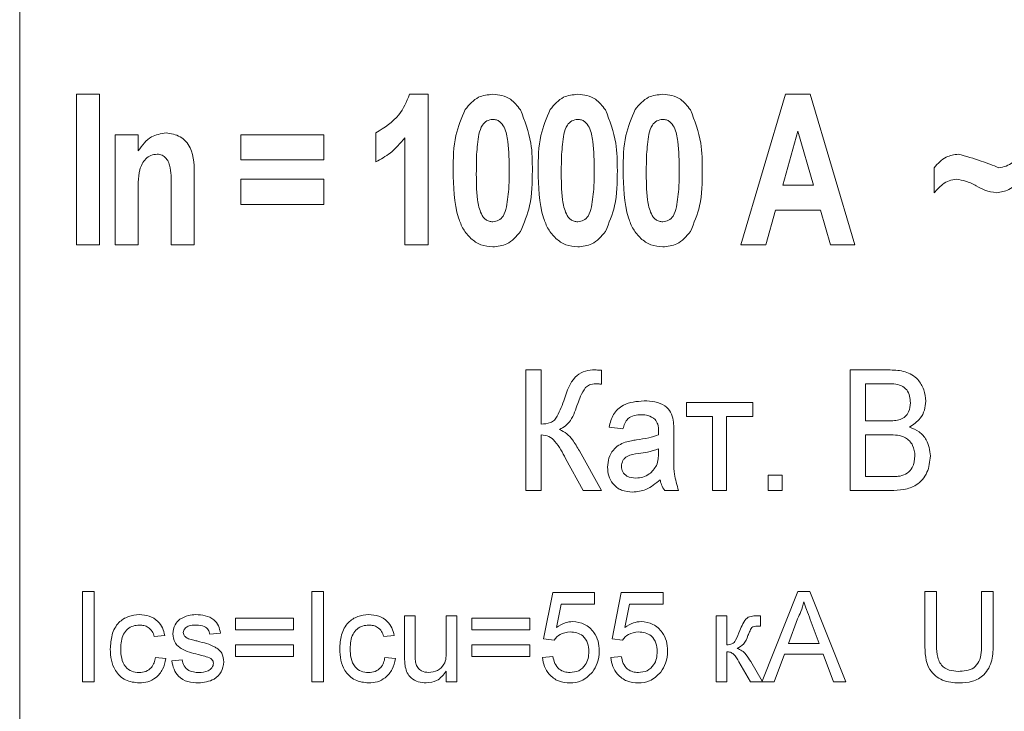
# Model space of a CAD drawing. Header units: millimetres. Extents: x 26 to 259, y 8 to 239.
# Tile 18 of 29: x 76.14 to 84.31, y 185.65 to 191.39. Entities that reach past the tile are written whole.
import ezdxf

# ---------------------------------------------------------------- set-up
doc = ezdxf.new("R2010")
doc.units = ezdxf.units.MM

msp = doc.modelspace()

# ---------------------------------------------------------------- linework, layer by layer
at = {"color": 7, "linetype": 'Continuous', "lineweight": 15}
for p, q in [((76.1426, 196.2694), (76.1426, 175.2694)), ((76.6138, 190.7694), (76.8061, 190.7694)), ((76.6138, 189.5194), (76.6138, 190.7694)), ((76.8061, 190.7694), (76.8061, 189.5194)), ((79.378, 190.7694), (79.5313, 190.7694)), ((79.5313, 190.7694), (79.5313, 189.5194)), ((82.1282, 189.5194), (82.4973, 190.7694)), ((82.4973, 190.7694), (82.7016, 190.7694)), ((82.7016, 190.7694), (83.0737, 189.5194)), ((82.601, 190.4649), (82.4745, 190.0162)), ((82.7287, 190.0162), (82.601, 190.4649)), ((76.9345, 189.5194), (76.9345, 190.4329)), ((76.9345, 190.4329), (77.1268, 190.4329)), ((77.1268, 190.4329), (77.1268, 190.3011)), ((77.9764, 190.2245), (77.9764, 190.4329)), ((77.9764, 190.4329), (78.6655, 190.4329)), ((78.6655, 190.4329), (78.6655, 190.2245)), ((79.0986, 190.2085), (79.0986, 190.4489)), ((79.3389, 189.5194), (79.3389, 190.4093)), ((78.6655, 190.2245), (77.9764, 190.2245)), ((83.7313, 189.9521), (83.7313, 190.1604)), ((77.5915, 190.0843), (77.5915, 189.5194)), ((77.9764, 189.8559), (77.9764, 190.0643)), ((77.9764, 190.0643), (78.6655, 190.0643)), ((78.6655, 190.0643), (78.6655, 189.8559)), ((77.3992, 189.5194), (77.3992, 189.9881)), ((82.4745, 190.0162), (82.7287, 190.0162)), ((77.1268, 189.9353), (77.1268, 189.5194)), ((78.6655, 189.8559), (77.9764, 189.8559)), ((82.4157, 189.8079), (82.3345, 189.5194)), ((82.788, 189.8079), (82.4157, 189.8079)), ((82.8699, 189.5194), (82.788, 189.8079)), ((76.8061, 189.5194), (76.6138, 189.5194)), ((77.1268, 189.5194), (76.9345, 189.5194)), ((77.5915, 189.5194), (77.3992, 189.5194)), ((79.5313, 189.5194), (79.3389, 189.5194)), ((82.3345, 189.5194), (82.1282, 189.5194)), ((83.0737, 189.5194), (82.8699, 189.5194)), ((80.3414, 188.4819), (80.4696, 188.4819)), ((80.3414, 187.4819), (80.3414, 188.4819)), ((80.4696, 188.4819), (80.4696, 188.0332)), ((80.9696, 188.4805), (80.9696, 188.3651)), ((83.0337, 187.4819), (83.0337, 188.4819)), ((83.0337, 188.4819), (83.3672, 188.4819)), ((83.3291, 188.3665), (83.1619, 188.3665)), ((83.1619, 188.3665), (83.1619, 188.0588)), ((81.6747, 188.2127), (82.226, 188.2127)), ((81.6747, 188.0973), (81.6747, 188.2127)), ((82.226, 188.2127), (82.226, 188.0973)), ((81.8926, 188.0973), (81.6747, 188.0973)), ((81.8926, 187.4819), (81.8926, 188.0973)), ((82.226, 188.0973), (82.008, 188.0973)), ((82.008, 188.0973), (82.008, 187.4819)), ((81.149, 187.9947), (81.0337, 188.0075)), ((83.1619, 188.0588), (83.343, 188.0588)), ((80.4696, 187.9434), (80.4696, 187.4819)), ((81.5721, 187.9557), (81.5721, 187.7992)), ((83.3554, 187.9434), (83.1619, 187.9434)), ((83.1619, 187.9434), (83.1619, 187.5973)), ((80.7879, 187.8102), (80.9696, 187.4819)), ((81.4433, 187.7908), (81.4439, 187.828)), ((80.8187, 187.4819), (80.6723, 187.7469)), ((82.3542, 187.4819), (82.3542, 187.6101)), ((82.3542, 187.6101), (82.4696, 187.6101)), ((82.4696, 187.6101), (82.4696, 187.4819)), ((83.1619, 187.5973), (83.3722, 187.5973)), ((80.4696, 187.4819), (80.3414, 187.4819)), ((80.9696, 187.4819), (80.8187, 187.4819)), ((81.6106, 187.4819), (81.4952, 187.4819)), ((82.008, 187.4819), (81.8926, 187.4819)), ((82.4696, 187.4819), (82.3542, 187.4819)), ((83.3704, 187.4819), (83.0337, 187.4819)), ((76.6638, 185.8944), (76.6638, 186.6444)), ((76.6638, 186.6444), (76.7599, 186.6444)), ((76.7599, 186.6444), (76.7599, 185.8944)), ((78.5676, 185.8944), (78.5676, 186.6444)), ((78.5676, 186.6444), (78.6638, 186.6444)), ((78.6638, 186.6444), (78.6638, 185.8944)), ((80.4907, 186.2502), (80.5676, 186.6348)), ((80.5676, 186.6348), (80.9138, 186.6348)), ((80.9138, 186.6348), (80.9138, 186.5386)), ((81.058, 186.2502), (81.1349, 186.6348)), ((81.1349, 186.6348), (81.4811, 186.6348)), ((81.4811, 186.6348), (81.4811, 186.5386)), ((82.3041, 185.9011), (82.5992, 186.6444)), ((82.5992, 186.6444), (82.6995, 186.6444)), ((82.6995, 186.6444), (82.9973, 185.8944)), ((83.6542, 186.2129), (83.6542, 186.6444)), ((83.6542, 186.6444), (83.7503, 186.6444)), ((83.7503, 186.6444), (83.7503, 186.2179)), ((84.1253, 186.6444), (84.2215, 186.6444)), ((84.1253, 186.2179), (84.1253, 186.6444)), ((84.2215, 186.6444), (84.2215, 186.2129)), ((80.6367, 186.5386), (80.5977, 186.3444)), ((80.9138, 186.5386), (80.6367, 186.5386)), ((81.204, 186.5386), (81.165, 186.3444)), ((81.4811, 186.5386), (81.204, 186.5386)), ((77.933, 186.3271), (77.933, 186.4232)), ((77.933, 186.4232), (78.4138, 186.4232)), ((78.4138, 186.4232), (78.4138, 186.3271)), ((79.3369, 186.1046), (79.3369, 186.4425)), ((79.3369, 186.4425), (79.4234, 186.4425)), ((79.4234, 186.4425), (79.4234, 186.1444)), ((79.683, 186.1546), (79.683, 186.4425)), ((79.683, 186.4425), (79.7696, 186.4425)), ((79.7696, 186.4425), (79.7696, 185.8944)), ((79.8946, 186.3271), (79.8946, 186.4232)), ((79.8946, 186.4232), (80.3753, 186.4232)), ((80.3753, 186.4232), (80.3753, 186.3271)), ((81.9234, 185.8944), (81.9234, 186.4425)), ((81.9234, 186.4425), (82.0099, 186.4425)), ((82.0099, 186.4425), (82.0099, 186.2021)), ((82.2706, 186.4425), (82.2888, 186.4425)), ((82.2888, 186.4425), (82.2888, 186.3553)), ((82.5975, 186.4175), (82.5214, 186.2117)), ((82.7774, 186.2117), (82.7036, 186.4112)), ((77.808, 186.2982), (77.7215, 186.2886)), ((78.4138, 186.3271), (77.933, 186.3271)), ((80.3753, 186.3271), (79.8946, 186.3271)), ((82.2888, 186.3553), (82.2638, 186.3559)), ((77.3465, 186.279), (77.2599, 186.2694)), ((79.2503, 186.279), (79.1638, 186.2694)), ((80.5772, 186.2405), (80.4907, 186.2502)), ((81.1446, 186.2405), (81.058, 186.2502)), ((82.5214, 186.2117), (82.7774, 186.2117)), ((77.933, 186.1059), (77.933, 186.2021)), ((77.933, 186.2021), (78.4138, 186.2021)), ((78.4138, 186.2021), (78.4138, 186.1059)), ((79.8946, 186.1059), (79.8946, 186.2021)), ((79.8946, 186.2021), (80.3753, 186.2021)), ((80.3753, 186.2021), (80.3753, 186.1059)), ((82.0099, 186.1444), (82.0099, 185.8944)), ((77.2696, 186.0963), (77.3561, 186.0867)), ((77.4042, 186.0675), (77.4907, 186.0771)), ((78.4138, 186.1059), (77.933, 186.1059)), ((79.1734, 186.0963), (79.2599, 186.0867)), ((80.3753, 186.1059), (79.8946, 186.1059)), ((80.4811, 186.0963), (80.5676, 186.1059)), ((81.0484, 186.0963), (81.1349, 186.1059)), ((82.2072, 185.8944), (82.1102, 186.0598)), ((82.2098, 186.0619), (82.3041, 185.9011)), ((82.4895, 186.1252), (82.4042, 185.8944)), ((82.8092, 186.1252), (82.4895, 186.1252)), ((82.8946, 185.8944), (82.8092, 186.1252)), ((79.683, 185.8944), (79.683, 185.9839)), ((76.7599, 185.8944), (76.6638, 185.8944)), ((78.6638, 185.8944), (78.5676, 185.8944)), ((79.7696, 185.8944), (79.683, 185.8944)), ((82.0099, 185.8944), (81.9234, 185.8944)), ((82.4042, 185.8944), (82.2072, 185.8944)), ((82.9973, 185.8944), (82.8946, 185.8944))]:
    msp.add_line(p, q, dxfattribs=at)
for points, knots in [([(79.0986, 190.4489), (79.1693, 190.4933), (79.2958, 190.5726), (79.3529, 190.7092), (79.378, 190.7694)], [0, 0, 0, 0, 0.559947, 1, 1, 1, 1]), ([(79.8392, 190.6424), (79.8731, 190.6831), (79.9338, 190.7559), (80.0271, 190.7653), (80.0683, 190.7694)], [0, 0, 0, 0, 0.558803, 1, 1, 1, 1]), ([(80.0683, 190.7694), (80.094, 190.7676), (80.1454, 190.7641), (80.2316, 190.7256), (80.2729, 190.673), (80.2981, 190.6409)], [0, 0, 0, 0, 0.280581, 0.560896, 1, 1, 1, 1]), ([(80.5444, 190.6424), (80.5784, 190.6831), (80.6391, 190.7559), (80.7324, 190.7653), (80.7736, 190.7694)], [0, 0, 0, 0, 0.558803, 1, 1, 1, 1]), ([(80.7736, 190.7694), (80.7993, 190.7676), (80.8507, 190.7641), (80.9369, 190.7256), (80.9782, 190.673), (81.0034, 190.6409)], [0, 0, 0, 0, 0.280581, 0.560897, 1, 1, 1, 1]), ([(81.2497, 190.6424), (81.2837, 190.6831), (81.3444, 190.7559), (81.4377, 190.7653), (81.4788, 190.7694)], [0, 0, 0, 0, 0.558803, 1, 1, 1, 1]), ([(81.4788, 190.7694), (81.5046, 190.7676), (81.556, 190.7641), (81.6422, 190.7256), (81.6835, 190.673), (81.7087, 190.6409)], [0, 0, 0, 0, 0.280581, 0.560897, 1, 1, 1, 1]), ([(79.7397, 190.1384), (79.7402, 190.2365), (79.7411, 190.4115), (79.8092, 190.572), (79.8392, 190.6424)], [0, 0, 0, 0, 0.561126, 1, 1, 1, 1]), ([(80.2981, 190.6409), (80.3332, 190.55), (80.3961, 190.387), (80.3966, 190.2128), (80.3968, 190.1359)], [0, 0, 0, 0, 0.558267, 1, 1, 1, 1]), ([(80.445, 190.1384), (80.4455, 190.2365), (80.4464, 190.4115), (80.5145, 190.572), (80.5444, 190.6424)], [0, 0, 0, 0, 0.561127, 1, 1, 1, 1]), ([(81.0034, 190.6409), (81.0385, 190.55), (81.1014, 190.387), (81.1019, 190.2128), (81.1021, 190.1359)], [0, 0, 0, 0, 0.558267, 1, 1, 1, 1]), ([(81.1503, 190.1384), (81.1508, 190.2365), (81.1517, 190.4115), (81.2198, 190.572), (81.2497, 190.6424)], [0, 0, 0, 0, 0.561126, 1, 1, 1, 1]), ([(81.7087, 190.6409), (81.7438, 190.55), (81.8067, 190.387), (81.8072, 190.2128), (81.8074, 190.1359)], [0, 0, 0, 0, 0.558267, 1, 1, 1, 1]), ([(80.0683, 190.5611), (80.0512, 190.5585), (80.017, 190.5533), (79.972, 190.5071), (79.9608, 190.4645), (79.9538, 190.4384)], [0, 0, 0, 0, 0.279179, 0.55862, 1, 1, 1, 1]), ([(80.2045, 190.1359), (80.2042, 190.2168), (80.2037, 190.3381), (80.1772, 190.4792), (80.1355, 190.5395), (80.0987, 190.5584), (80.0784, 190.5602), (80.0683, 190.5611)], [0, 0, 0, 0, 0.5010549, 0.7508818, 0.8749452, 0.9374812, 1, 1, 1, 1]), ([(80.7736, 190.5611), (80.7565, 190.5585), (80.7223, 190.5533), (80.6773, 190.5071), (80.666, 190.4645), (80.6591, 190.4384)], [0, 0, 0, 0, 0.279175, 0.558618, 1, 1, 1, 1]), ([(80.9098, 190.1359), (80.9095, 190.2168), (80.909, 190.3381), (80.8825, 190.4792), (80.8408, 190.5395), (80.804, 190.5584), (80.7837, 190.5602), (80.7736, 190.5611)], [0, 0, 0, 0, 0.501054, 0.750881, 0.874944, 0.937481, 1, 1, 1, 1]), ([(81.4788, 190.5611), (81.4618, 190.5585), (81.4275, 190.5533), (81.3826, 190.5071), (81.3713, 190.4645), (81.3644, 190.4384)], [0, 0, 0, 0, 0.279175, 0.55862, 1, 1, 1, 1]), ([(81.6151, 190.1359), (81.6148, 190.2168), (81.6143, 190.3381), (81.5878, 190.4792), (81.5461, 190.5395), (81.5093, 190.5584), (81.489, 190.5602), (81.4788, 190.5611)], [0, 0, 0, 0, 0.501055, 0.750881, 0.874945, 0.937481, 1, 1, 1, 1]), ([(77.1268, 190.3011), (77.1593, 190.3463), (77.2173, 190.4269), (77.3143, 190.4422), (77.3569, 190.4489)], [0, 0, 0, 0, 0.560605, 1, 1, 1, 1]), ([(77.3569, 190.4489), (77.398, 190.4426), (77.4599, 190.433), (77.525, 190.3802), (77.5911, 190.2746), (77.5913, 190.1688), (77.5915, 190.0843)], [0, 0, 0, 0, 0.248963, 0.374589, 0.500184, 1, 1, 1, 1]), ([(79.3389, 190.4093), (79.3007, 190.3637), (79.2323, 190.2822), (79.1394, 190.231), (79.0986, 190.2085)], [0, 0, 0, 0, 0.559891, 1, 1, 1, 1]), ([(79.9538, 190.4384), (79.946, 190.3822), (79.9319, 190.2818), (79.932, 190.1805), (79.9321, 190.1359)], [0, 0, 0, 0, 0.5597111, 1, 1, 1, 1]), ([(80.6591, 190.4384), (80.6512, 190.3822), (80.6372, 190.2818), (80.6373, 190.1805), (80.6373, 190.1359)], [0, 0, 0, 0, 0.559711, 1, 1, 1, 1]), ([(81.3644, 190.4384), (81.3565, 190.3822), (81.3424, 190.2818), (81.3426, 190.1805), (81.3426, 190.1359)], [0, 0, 0, 0, 0.559711, 1, 1, 1, 1]), ([(77.2825, 190.2726), (77.2651, 190.2706), (77.2302, 190.2667), (77.1871, 190.2347), (77.1554, 190.1928), (77.1225, 190.0929), (77.1249, 190.0053), (77.1268, 189.9353)], [0, 0, 0, 0, 0.1246463, 0.2494784, 0.3744476, 0.4995545, 1, 1, 1, 1]), ([(77.3992, 189.9881), (77.4004, 190.0457), (77.402, 190.1176), (77.3822, 190.2019), (77.3604, 190.2394), (77.3257, 190.2678), (77.2969, 190.271), (77.2825, 190.2726)], [0, 0, 0, 0, 0.500961, 0.626031, 0.750914, 0.875511, 1, 1, 1, 1]), ([(83.7313, 190.1604), (83.7618, 190.1949), (83.8163, 190.2563), (83.8969, 190.2676), (83.9323, 190.2726)], [0, 0, 0, 0, 0.5603629, 1, 1, 1, 1]), ([(83.9323, 190.2726), (83.9957, 190.2548), (84.1092, 190.2229), (84.2188, 190.1795), (84.2671, 190.1604)], [0, 0, 0, 0, 0.558776, 1, 1, 1, 1]), ([(84.2671, 190.1604), (84.2877, 190.1638), (84.3289, 190.1706), (84.3943, 190.2087), (84.4304, 190.2484), (84.4524, 190.2726)], [0, 0, 0, 0, 0.2793951, 0.5597348, 1, 1, 1, 1]), ([(80.0683, 189.5034), (80.0348, 189.5065), (79.968, 189.5129), (79.8829, 189.5707), (79.8201, 189.6492), (79.7448, 189.8358), (79.742, 190.0039), (79.7397, 190.1384)], [0, 0, 0, 0, 0.124843, 0.249641, 0.374768, 0.49994, 1, 1, 1, 1]), ([(79.9321, 190.1359), (79.9317, 190.055), (79.9313, 189.9337), (79.9588, 189.8032), (79.988, 189.7495), (80.0103, 189.7284), (80.0378, 189.7141), (80.0581, 189.7125), (80.0683, 189.7117)], [0, 0, 0, 0, 0.500534, 0.750069, 0.812662, 0.875028, 0.937499, 1, 1, 1, 1]), ([(80.1827, 189.8344), (80.1906, 189.8904), (80.2047, 189.9904), (80.2046, 190.0914), (80.2045, 190.1359)], [0, 0, 0, 0, 0.559708, 1, 1, 1, 1]), ([(80.3968, 190.1359), (80.3963, 190.0374), (80.3955, 189.862), (80.3273, 189.701), (80.2974, 189.6303)], [0, 0, 0, 0, 0.561137, 1, 1, 1, 1]), ([(80.7736, 189.5034), (80.7401, 189.5065), (80.6733, 189.5129), (80.5882, 189.5707), (80.5254, 189.6492), (80.4501, 189.8358), (80.4473, 190.0039), (80.445, 190.1384)], [0, 0, 0, 0, 0.124842, 0.24964, 0.374767, 0.49994, 1, 1, 1, 1]), ([(80.6373, 190.1359), (80.637, 190.055), (80.6366, 189.9337), (80.6641, 189.8032), (80.6933, 189.7495), (80.7156, 189.7284), (80.7431, 189.7141), (80.7634, 189.7125), (80.7736, 189.7117)], [0, 0, 0, 0, 0.500534, 0.750069, 0.812662, 0.87503, 0.937501, 1, 1, 1, 1]), ([(80.888, 189.8344), (80.8959, 189.8904), (80.91, 189.9904), (80.9098, 190.0914), (80.9098, 190.1359)], [0, 0, 0, 0, 0.5597082, 1, 1, 1, 1]), ([(81.1021, 190.1359), (81.1016, 190.0374), (81.1008, 189.862), (81.0326, 189.701), (81.0027, 189.6303)], [0, 0, 0, 0, 0.561138, 1, 1, 1, 1]), ([(81.4788, 189.5034), (81.4454, 189.5065), (81.3786, 189.5129), (81.2934, 189.5707), (81.2307, 189.6492), (81.1554, 189.8358), (81.1526, 190.0039), (81.1503, 190.1384)], [0, 0, 0, 0, 0.124842, 0.24964, 0.374768, 0.49994, 1, 1, 1, 1]), ([(81.3426, 190.1359), (81.3423, 190.055), (81.3418, 189.9337), (81.3694, 189.8032), (81.3986, 189.7495), (81.4209, 189.7284), (81.4484, 189.7141), (81.4687, 189.7125), (81.4788, 189.7117)], [0, 0, 0, 0, 0.500534, 0.750069, 0.812662, 0.875029, 0.937501, 1, 1, 1, 1]), ([(81.5933, 189.8344), (81.6012, 189.8904), (81.6153, 189.9904), (81.6151, 190.0914), (81.6151, 190.1359)], [0, 0, 0, 0, 0.5597082, 1, 1, 1, 1]), ([(81.8074, 190.1359), (81.8069, 190.0374), (81.8061, 189.862), (81.7379, 189.701), (81.708, 189.6303)], [0, 0, 0, 0, 0.561137, 1, 1, 1, 1]), ([(83.9166, 190.0643), (83.8957, 190.0618), (83.8539, 190.0567), (83.7888, 190.0168), (83.7531, 189.9766), (83.7313, 189.9521)], [0, 0, 0, 0, 0.279493, 0.559621, 1, 1, 1, 1]), ([(84.0811, 190.0089), (84.0519, 190.0243), (83.9999, 190.0516), (83.942, 190.0604), (83.9166, 190.0643)], [0, 0, 0, 0, 0.56083, 1, 1, 1, 1]), ([(84.4524, 190.0643), (84.4208, 190.031), (84.3644, 189.9717), (84.2845, 189.9581), (84.2493, 189.9521)], [0, 0, 0, 0, 0.560976, 1, 1, 1, 1]), ([(84.2493, 189.9521), (84.2161, 189.9573), (84.1567, 189.9667), (84.1042, 189.996), (84.0811, 190.0089)], [0, 0, 0, 0, 0.558218, 1, 1, 1, 1]), ([(80.0683, 189.7117), (80.0854, 189.7143), (80.1196, 189.7195), (80.1645, 189.7656), (80.1758, 189.8083), (80.1827, 189.8344)], [0, 0, 0, 0, 0.2791752, 0.5586179, 1, 1, 1, 1]), ([(80.7736, 189.7117), (80.7907, 189.7143), (80.8249, 189.7195), (80.8698, 189.7656), (80.8811, 189.8083), (80.888, 189.8344)], [0, 0, 0, 0, 0.279179, 0.55862, 1, 1, 1, 1]), ([(81.4788, 189.7117), (81.4959, 189.7143), (81.5302, 189.7195), (81.5751, 189.7656), (81.5864, 189.8083), (81.5933, 189.8344)], [0, 0, 0, 0, 0.279179, 0.55862, 1, 1, 1, 1]), ([(80.2974, 189.6303), (80.2634, 189.5896), (80.2027, 189.5169), (80.1094, 189.5075), (80.0683, 189.5034)], [0, 0, 0, 0, 0.558803, 1, 1, 1, 1]), ([(81.0027, 189.6303), (80.9687, 189.5896), (80.908, 189.5169), (80.8147, 189.5075), (80.7736, 189.5034)], [0, 0, 0, 0, 0.558801, 1, 1, 1, 1]), ([(81.708, 189.6303), (81.674, 189.5896), (81.6133, 189.5169), (81.52, 189.5075), (81.4788, 189.5034)], [0, 0, 0, 0, 0.558803, 1, 1, 1, 1]), ([(80.6639, 188.2435), (80.6853, 188.309), (80.7151, 188.4004), (80.8164, 188.4729), (80.8693, 188.4789), (80.8956, 188.4819)], [0, 0, 0, 0, 0.559344, 0.779827, 1, 1, 1, 1]), ([(80.8956, 188.4819), (80.9094, 188.482), (80.9341, 188.4821), (80.9587, 188.481), (80.9696, 188.4805)], [0, 0, 0, 0, 0.560218, 1, 1, 1, 1]), ([(83.3672, 188.4819), (83.4089, 188.4803), (83.492, 188.4771), (83.5961, 188.4149), (83.6511, 188.3201), (83.6583, 188.2552), (83.6619, 188.2227)], [0, 0, 0, 0, 0.280896, 0.559263, 0.779627, 1, 1, 1, 1]), ([(80.8373, 188.3355), (80.8228, 188.312), (80.7967, 188.2702), (80.7803, 188.2237), (80.773, 188.2032)], [0, 0, 0, 0, 0.559085, 1, 1, 1, 1]), ([(80.9219, 188.3665), (80.9041, 188.3656), (80.8724, 188.3641), (80.848, 188.3442), (80.8373, 188.3355)], [0, 0, 0, 0, 0.56092, 1, 1, 1, 1]), ([(80.9457, 188.3659), (80.9413, 188.366), (80.9333, 188.3662), (80.9254, 188.3664), (80.9219, 188.3665)], [0, 0, 0, 0, 0.5600209, 1, 1, 1, 1]), ([(80.9696, 188.3651), (80.9651, 188.3652), (80.9572, 188.3654), (80.9492, 188.3657), (80.9457, 188.3659)], [0, 0, 0, 0, 0.559978, 1, 1, 1, 1]), ([(83.5337, 188.2103), (83.5324, 188.2289), (83.5299, 188.2662), (83.5072, 188.3193), (83.4398, 188.3708), (83.3748, 188.3683), (83.3291, 188.3665)], [0, 0, 0, 0, 0.187282, 0.374171, 0.5598, 1, 1, 1, 1]), ([(80.4696, 188.0332), (80.4961, 188.0344), (80.5359, 188.0362), (80.582, 188.0647), (80.6237, 188.1326), (80.646, 188.1942), (80.6639, 188.2435)], [0, 0, 0, 0, 0.249278, 0.373904, 0.498993, 1, 1, 1, 1]), ([(80.773, 188.2032), (80.7572, 188.1545), (80.7351, 188.0866), (80.675, 188.0165), (80.6397, 187.9977), (80.622, 187.9883)], [0, 0, 0, 0, 0.560572, 0.779916, 1, 1, 1, 1]), ([(81.0337, 188.0075), (81.0426, 188.0444), (81.0605, 188.1179), (81.1659, 188.2135), (81.2637, 188.2209), (81.3235, 188.2255)], [0, 0, 0, 0, 0.281272, 0.560142, 1, 1, 1, 1]), ([(81.3235, 188.2255), (81.3536, 188.2244), (81.4135, 188.2222), (81.4936, 188.192), (81.5491, 188.1344), (81.5608, 188.0883), (81.5667, 188.0652)], [0, 0, 0, 0, 0.280938, 0.560783, 0.779779, 1, 1, 1, 1]), ([(83.4485, 188.0706), (83.4635, 188.0777), (83.4933, 188.0918), (83.5283, 188.1419), (83.5316, 188.1843), (83.5337, 188.2103)], [0, 0, 0, 0, 0.280187, 0.560236, 1, 1, 1, 1]), ([(83.6619, 188.2227), (83.6595, 188.1977), (83.6548, 188.1478), (83.6132, 188.0654), (83.5588, 188.0295), (83.5256, 188.0075)], [0, 0, 0, 0, 0.280583, 0.56121, 1, 1, 1, 1]), ([(81.3023, 188.1101), (81.2824, 188.1094), (81.2429, 188.1081), (81.1897, 188.0843), (81.162, 188.0396), (81.1534, 188.0097), (81.149, 187.9947)], [0, 0, 0, 0, 0.280861, 0.558973, 0.779224, 1, 1, 1, 1]), ([(81.4157, 188.0714), (81.3965, 188.0847), (81.3621, 188.1084), (81.3206, 188.1096), (81.3023, 188.1101)], [0, 0, 0, 0, 0.557557, 1, 1, 1, 1]), ([(81.4439, 187.9733), (81.4437, 187.9933), (81.4433, 188.0288), (81.4241, 188.0584), (81.4157, 188.0714)], [0, 0, 0, 0, 0.561882, 1, 1, 1, 1]), ([(81.5667, 188.0652), (81.5686, 188.0448), (81.572, 188.0084), (81.5721, 187.9718), (81.5721, 187.9557)], [0, 0, 0, 0, 0.55986, 1, 1, 1, 1]), ([(83.343, 188.0588), (83.3629, 188.0589), (83.3986, 188.0589), (83.4333, 188.0671), (83.4485, 188.0706)], [0, 0, 0, 0, 0.560405, 1, 1, 1, 1]), ([(83.5256, 188.0075), (83.5534, 187.9964), (83.6088, 187.9742), (83.6835, 187.8923), (83.6939, 187.8153), (83.7003, 187.7684)], [0, 0, 0, 0, 0.281134, 0.561806, 1, 1, 1, 1]), ([(80.6723, 187.7469), (80.6469, 187.7965), (80.6116, 187.8655), (80.5364, 187.937), (80.4918, 187.9413), (80.4696, 187.9434)], [0, 0, 0, 0, 0.561533, 0.780756, 1, 1, 1, 1]), ([(80.622, 187.9883), (80.6429, 187.9779), (80.6847, 187.9571), (80.7394, 187.893), (80.7695, 187.8416), (80.7879, 187.8102)], [0, 0, 0, 0, 0.279037, 0.559303, 1, 1, 1, 1]), ([(81.2598, 187.9014), (81.2947, 187.9065), (81.3571, 187.9155), (81.417, 187.9349), (81.4433, 187.9434)], [0, 0, 0, 0, 0.5602317, 1, 1, 1, 1]), ([(81.4433, 187.9434), (81.4434, 187.949), (81.4436, 187.959), (81.4438, 187.9689), (81.4439, 187.9733)], [0, 0, 0, 0, 0.5600234, 1, 1, 1, 1]), ([(83.5721, 187.7704), (83.5689, 187.8002), (83.5625, 187.8597), (83.4823, 187.942), (83.4036, 187.9429), (83.3554, 187.9434)], [0, 0, 0, 0, 0.280458, 0.559302, 1, 1, 1, 1]), ([(81.0208, 187.6756), (81.023, 187.7011), (81.0272, 187.7522), (81.0627, 187.816), (81.1125, 187.86), (81.1497, 187.8753), (81.1683, 187.8829)], [0, 0, 0, 0, 0.279953, 0.559702, 0.779676, 1, 1, 1, 1]), ([(81.1683, 187.8829), (81.1852, 187.8872), (81.2154, 187.8949), (81.2462, 187.8994), (81.2598, 187.9014)], [0, 0, 0, 0, 0.559894, 1, 1, 1, 1]), ([(81.2784, 187.7882), (81.245, 187.7842), (81.2032, 187.7791), (81.1628, 187.7502), (81.1419, 187.7241), (81.1385, 187.6993), (81.1362, 187.6828)], [0, 0, 0, 0, 0.500752, 0.626088, 0.751434, 1, 1, 1, 1]), ([(81.4439, 187.828), (81.4136, 187.8181), (81.3595, 187.8004), (81.3032, 187.7919), (81.2784, 187.7882)], [0, 0, 0, 0, 0.55969, 1, 1, 1, 1]), ([(81.4271, 187.6894), (81.4328, 187.7079), (81.443, 187.741), (81.4432, 187.7756), (81.4433, 187.7908)], [0, 0, 0, 0, 0.559268, 1, 1, 1, 1]), ([(81.5721, 187.7992), (81.5697, 187.7385), (81.5654, 187.6304), (81.5968, 187.5272), (81.6106, 187.4819)], [0, 0, 0, 0, 0.561532, 1, 1, 1, 1]), ([(83.7003, 187.7684), (83.6951, 187.7218), (83.6846, 187.6291), (83.5963, 187.5224), (83.4799, 187.4856), (83.4069, 187.4831), (83.3704, 187.4819)], [0, 0, 0, 0, 0.280056, 0.557917, 0.778545, 1, 1, 1, 1]), ([(83.4483, 187.6021), (83.469, 187.6081), (83.5104, 187.6202), (83.5625, 187.6815), (83.5685, 187.7366), (83.5721, 187.7704)], [0, 0, 0, 0, 0.280846, 0.560676, 1, 1, 1, 1]), ([(81.1362, 187.6828), (81.1385, 187.6665), (81.143, 187.6337), (81.1876, 187.5899), (81.2303, 187.5865), (81.2564, 187.5845)], [0, 0, 0, 0, 0.28003, 0.560174, 1, 1, 1, 1]), ([(81.2564, 187.5845), (81.2761, 187.5861), (81.3155, 187.5892), (81.3801, 187.6219), (81.4093, 187.6639), (81.4271, 187.6894)], [0, 0, 0, 0, 0.280851, 0.561562, 1, 1, 1, 1]), ([(81.2288, 187.4691), (81.1976, 187.4713), (81.1354, 187.4758), (81.0634, 187.5306), (81.0259, 187.6025), (81.0225, 187.6512), (81.0208, 187.6756)], [0, 0, 0, 0, 0.280372, 0.558908, 0.779196, 1, 1, 1, 1]), ([(83.3722, 187.5973), (83.3865, 187.5973), (83.412, 187.5972), (83.4372, 187.6006), (83.4483, 187.6021)], [0, 0, 0, 0, 0.560117, 1, 1, 1, 1]), ([(81.4567, 187.5716), (81.4196, 187.5396), (81.3532, 187.4824), (81.2668, 187.4731), (81.2288, 187.4691)], [0, 0, 0, 0, 0.560382, 1, 1, 1, 1]), ([(81.4952, 187.4819), (81.485, 187.4974), (81.4668, 187.5251), (81.4598, 187.5574), (81.4567, 187.5716)], [0, 0, 0, 0, 0.559699, 1, 1, 1, 1]), ([(82.6494, 186.5579), (82.6421, 186.5307), (82.6292, 186.4823), (82.6072, 186.4373), (82.5975, 186.4175)], [0, 0, 0, 0, 0.55994, 1, 1, 1, 1]), ([(82.7036, 186.4112), (82.6934, 186.4386), (82.6753, 186.4874), (82.6573, 186.5363), (82.6494, 186.5579)], [0, 0, 0, 0, 0.5599989, 1, 1, 1, 1]), ([(76.8946, 186.1663), (76.8969, 186.2058), (76.9015, 186.2845), (76.9534, 186.3866), (77.0425, 186.4426), (77.1044, 186.4489), (77.1354, 186.4521)], [0, 0, 0, 0, 0.2809126, 0.5598878, 0.7796806, 1, 1, 1, 1]), ([(77.1354, 186.4521), (77.1635, 186.4501), (77.2197, 186.4461), (77.2882, 186.4031), (77.3305, 186.3433), (77.3412, 186.3005), (77.3465, 186.279)], [0, 0, 0, 0, 0.280222, 0.559345, 0.779429, 1, 1, 1, 1]), ([(77.4138, 186.2931), (77.4172, 186.3195), (77.4234, 186.3667), (77.4575, 186.3993), (77.4725, 186.4136)], [0, 0, 0, 0, 0.559117, 1, 1, 1, 1]), ([(77.4725, 186.4136), (77.4955, 186.4262), (77.5365, 186.4487), (77.5831, 186.4511), (77.6037, 186.4521)], [0, 0, 0, 0, 0.558927, 1, 1, 1, 1]), ([(77.6037, 186.4521), (77.6302, 186.4504), (77.6831, 186.4471), (77.7538, 186.4171), (77.7958, 186.3599), (77.8039, 186.3188), (77.808, 186.2982)], [0, 0, 0, 0, 0.280708, 0.560309, 0.779421, 1, 1, 1, 1]), ([(78.7984, 186.1663), (78.8007, 186.2058), (78.8053, 186.2845), (78.8573, 186.3866), (78.9464, 186.4426), (79.0083, 186.4489), (79.0392, 186.4521)], [0, 0, 0, 0, 0.2809126, 0.5598878, 0.7796806, 1, 1, 1, 1]), ([(79.0392, 186.4521), (79.0674, 186.4501), (79.1235, 186.4461), (79.1921, 186.4031), (79.2344, 186.3433), (79.245, 186.3005), (79.2503, 186.279)], [0, 0, 0, 0, 0.280222, 0.559345, 0.779429, 1, 1, 1, 1]), ([(80.5977, 186.3444), (80.6205, 186.36), (80.6612, 186.3879), (80.7102, 186.3924), (80.7317, 186.3944)], [0, 0, 0, 0, 0.559917, 1, 1, 1, 1]), ([(80.7317, 186.3944), (80.7661, 186.3899), (80.8348, 186.381), (80.9077, 186.3126), (80.947, 186.2326), (80.9505, 186.1786), (80.9522, 186.1516)], [0, 0, 0, 0, 0.279155, 0.558771, 0.779158, 1, 1, 1, 1]), ([(81.165, 186.3444), (81.1878, 186.36), (81.2286, 186.3879), (81.2775, 186.3924), (81.299, 186.3944)], [0, 0, 0, 0, 0.559917, 1, 1, 1, 1]), ([(81.299, 186.3944), (81.3334, 186.3899), (81.4021, 186.381), (81.475, 186.3126), (81.5143, 186.2326), (81.5178, 186.1786), (81.5196, 186.1516)], [0, 0, 0, 0, 0.279155, 0.558771, 0.779158, 1, 1, 1, 1]), ([(82.1192, 186.32), (82.1268, 186.3384), (82.1421, 186.3751), (82.1715, 186.4264), (82.2235, 186.4424), (82.2548, 186.4424), (82.2706, 186.4425)], [0, 0, 0, 0, 0.281421, 0.560376, 0.778951, 1, 1, 1, 1]), ([(77.1367, 186.3655), (77.119, 186.3642), (77.0834, 186.3615), (77.0362, 186.3342), (76.9867, 186.2728), (76.9834, 186.2117), (76.9811, 186.1689)], [0, 0, 0, 0, 0.187239, 0.374147, 0.561012, 1, 1, 1, 1]), ([(77.2599, 186.2694), (77.2548, 186.2845), (77.2447, 186.3147), (77.212, 186.3465), (77.1742, 186.3633), (77.1492, 186.3648), (77.1367, 186.3655)], [0, 0, 0, 0, 0.280141, 0.559371, 0.779585, 1, 1, 1, 1]), ([(77.6229, 186.1217), (77.5742, 186.1334), (77.5134, 186.148), (77.4525, 186.1911), (77.4219, 186.231), (77.417, 186.2683), (77.4138, 186.2931)], [0, 0, 0, 0, 0.501056, 0.626278, 0.751502, 1, 1, 1, 1]), ([(77.6105, 186.3655), (77.5865, 186.365), (77.5506, 186.3643), (77.5156, 186.3405), (77.5022, 186.3206), (77.501, 186.3088), (77.5003, 186.3029)], [0, 0, 0, 0, 0.499945, 0.749274, 0.874677, 1, 1, 1, 1]), ([(77.5003, 186.3029), (77.5009, 186.297), (77.502, 186.2865), (77.5082, 186.278), (77.5108, 186.2742)], [0, 0, 0, 0, 0.559452, 1, 1, 1, 1]), ([(77.7215, 186.2886), (77.7177, 186.3022), (77.7102, 186.3293), (77.6686, 186.3619), (77.6325, 186.3641), (77.6105, 186.3655)], [0, 0, 0, 0, 0.2799269, 0.5598729, 1, 1, 1, 1]), ([(79.0406, 186.3655), (79.0228, 186.3642), (78.9873, 186.3615), (78.94, 186.3342), (78.8905, 186.2728), (78.8872, 186.2117), (78.8849, 186.1689)], [0, 0, 0, 0, 0.18724, 0.374145, 0.561012, 1, 1, 1, 1]), ([(79.1638, 186.2694), (79.1587, 186.2845), (79.1485, 186.3147), (79.1158, 186.3465), (79.078, 186.3633), (79.0531, 186.3648), (79.0406, 186.3655)], [0, 0, 0, 0, 0.280138, 0.559372, 0.77958, 1, 1, 1, 1]), ([(80.7101, 186.3079), (80.6802, 186.3046), (80.6269, 186.2988), (80.5924, 186.2584), (80.5772, 186.2405)], [0, 0, 0, 0, 0.558931, 1, 1, 1, 1]), ([(80.8657, 186.1459), (80.864, 186.1698), (80.8607, 186.2175), (80.8228, 186.2763), (80.7664, 186.3046), (80.7289, 186.3068), (80.7101, 186.3079)], [0, 0, 0, 0, 0.280486, 0.55931, 0.779184, 1, 1, 1, 1]), ([(81.2774, 186.3079), (81.2475, 186.3046), (81.1942, 186.2988), (81.1597, 186.2584), (81.1446, 186.2405)], [0, 0, 0, 0, 0.558931, 1, 1, 1, 1]), ([(81.433, 186.1459), (81.4313, 186.1698), (81.428, 186.2175), (81.3901, 186.2763), (81.3337, 186.3046), (81.2962, 186.3068), (81.2774, 186.3079)], [0, 0, 0, 0, 0.280486, 0.55931, 0.779184, 1, 1, 1, 1]), ([(82.0099, 186.2021), (82.0249, 186.2026), (82.0472, 186.2034), (82.0722, 186.2206), (82.094, 186.2593), (82.108, 186.293), (82.1192, 186.32)], [0, 0, 0, 0, 0.249326, 0.373732, 0.498945, 1, 1, 1, 1]), ([(82.2183, 186.3454), (82.2114, 186.3337), (82.199, 186.3127), (82.1902, 186.2899), (82.1863, 186.2799)], [0, 0, 0, 0, 0.559159, 1, 1, 1, 1]), ([(82.2638, 186.3559), (82.2548, 186.3561), (82.2386, 186.3564), (82.2245, 186.3487), (82.2183, 186.3454)], [0, 0, 0, 0, 0.56245, 1, 1, 1, 1]), ([(77.5108, 186.2742), (77.5163, 186.269), (77.526, 186.2597), (77.5384, 186.2545), (77.5439, 186.2523)], [0, 0, 0, 0, 0.559183, 1, 1, 1, 1]), ([(77.5439, 186.2523), (77.5581, 186.2481), (77.5833, 186.2407), (77.6088, 186.2341), (77.6201, 186.2312)], [0, 0, 0, 0, 0.55997, 1, 1, 1, 1]), ([(77.6201, 186.2312), (77.6698, 186.2192), (77.732, 186.2041), (77.7956, 186.1623), (77.8294, 186.1231), (77.8339, 186.0846), (77.8369, 186.0591)], [0, 0, 0, 0, 0.501531, 0.626757, 0.751959, 1, 1, 1, 1]), ([(82.1863, 186.2799), (82.1765, 186.2535), (82.1591, 186.2065), (82.1155, 186.1827), (82.0963, 186.1722)], [0, 0, 0, 0, 0.560796, 1, 1, 1, 1]), ([(83.9395, 185.8848), (83.892, 185.8874), (83.7976, 185.8926), (83.6581, 186.0104), (83.6556, 186.136), (83.6542, 186.2129)], [0, 0, 0, 0, 0.281547, 0.559582, 1, 1, 1, 1]), ([(83.7503, 186.2179), (83.7506, 186.1858), (83.7511, 186.122), (83.781, 186.0324), (83.8553, 185.9861), (83.9058, 185.9827), (83.9312, 185.9809)], [0, 0, 0, 0, 0.281826, 0.559886, 0.779252, 1, 1, 1, 1]), ([(83.9312, 185.9809), (83.9535, 185.9819), (83.9979, 185.9838), (84.0633, 186.0061), (84.1251, 186.0869), (84.1252, 186.1638), (84.1253, 186.2179)], [0, 0, 0, 0, 0.187641, 0.374429, 0.55983, 1, 1, 1, 1]), ([(84.2215, 186.2129), (84.2207, 186.1662), (84.2192, 186.0733), (84.1586, 185.9508), (84.0494, 185.8908), (83.9762, 185.8868), (83.9395, 185.8848)], [0, 0, 0, 0, 0.281658, 0.559293, 0.779041, 1, 1, 1, 1]), ([(77.1355, 185.8848), (77.0961, 185.8891), (77.0172, 185.8977), (76.9343, 185.9787), (76.8988, 186.074), (76.896, 186.1355), (76.8946, 186.1663)], [0, 0, 0, 0, 0.279462, 0.558205, 0.778785, 1, 1, 1, 1]), ([(76.9811, 186.1689), (76.9821, 186.1425), (76.984, 186.0899), (77.0134, 186.0197), (77.0703, 185.9774), (77.1119, 185.9733), (77.1327, 185.9713)], [0, 0, 0, 0, 0.2812216, 0.5603203, 0.779979, 1, 1, 1, 1]), ([(79.0394, 185.8848), (78.9999, 185.8891), (78.9211, 185.8977), (78.8382, 185.9787), (78.8027, 186.074), (78.7998, 186.1355), (78.7984, 186.1663)], [0, 0, 0, 0, 0.279461, 0.558206, 0.778785, 1, 1, 1, 1]), ([(78.8849, 186.1689), (78.8859, 186.1425), (78.8878, 186.0899), (78.9172, 186.0197), (78.9741, 185.9774), (79.0157, 185.9733), (79.0365, 185.9713)], [0, 0, 0, 0, 0.281221, 0.560319, 0.77998, 1, 1, 1, 1]), ([(79.4234, 186.1444), (79.4233, 186.1264), (79.4233, 186.0942), (79.4273, 186.0623), (79.4291, 186.0482)], [0, 0, 0, 0, 0.560241, 1, 1, 1, 1]), ([(79.537, 185.9713), (79.562, 185.9746), (79.6117, 185.9811), (79.6817, 186.0475), (79.6825, 186.1139), (79.683, 186.1546)], [0, 0, 0, 0, 0.280509, 0.559307, 1, 1, 1, 1]), ([(80.7096, 185.9713), (80.7346, 185.9738), (80.7844, 185.9787), (80.8373, 186.0286), (80.8625, 186.0876), (80.8646, 186.1264), (80.8657, 186.1459)], [0, 0, 0, 0, 0.279723, 0.558413, 0.778939, 1, 1, 1, 1]), ([(80.9522, 186.1516), (80.9497, 186.1161), (80.9452, 186.0526), (80.9111, 185.9993), (80.8961, 185.9758)], [0, 0, 0, 0, 0.5597528, 1, 1, 1, 1]), ([(81.2769, 185.9713), (81.3019, 185.9738), (81.3517, 185.9787), (81.4047, 186.0286), (81.4298, 186.0876), (81.432, 186.1264), (81.433, 186.1459)], [0, 0, 0, 0, 0.279723, 0.558413, 0.778939, 1, 1, 1, 1]), ([(81.5196, 186.1516), (81.517, 186.1161), (81.5125, 186.0526), (81.4784, 185.9993), (81.4634, 185.9758)], [0, 0, 0, 0, 0.5597528, 1, 1, 1, 1]), ([(82.1102, 186.0598), (82.0977, 186.0829), (82.0804, 186.1152), (82.0407, 186.1419), (82.0202, 186.1436), (82.0099, 186.1444)], [0, 0, 0, 0, 0.560269, 0.77999, 1, 1, 1, 1]), ([(82.0963, 186.1722), (82.1102, 186.1662), (82.1381, 186.1541), (82.176, 186.1145), (82.197, 186.0818), (82.2098, 186.0619)], [0, 0, 0, 0, 0.279157, 0.55941, 1, 1, 1, 1]), ([(77.1327, 185.9713), (77.1519, 185.973), (77.1902, 185.9764), (77.236, 186.0085), (77.2605, 186.052), (77.2665, 186.0815), (77.2696, 186.0963)], [0, 0, 0, 0, 0.279953, 0.558956, 0.779165, 1, 1, 1, 1]), ([(77.3561, 186.0867), (77.3493, 186.0565), (77.3356, 185.9963), (77.2789, 185.9287), (77.2081, 185.8902), (77.1597, 185.8866), (77.1355, 185.8848)], [0, 0, 0, 0, 0.280285, 0.559612, 0.779637, 1, 1, 1, 1]), ([(77.6268, 185.8848), (77.5968, 185.8863), (77.537, 185.8892), (77.4609, 185.9318), (77.4193, 185.9985), (77.4092, 186.0445), (77.4042, 186.0675)], [0, 0, 0, 0, 0.280687, 0.559126, 0.779217, 1, 1, 1, 1]), ([(77.4907, 186.0771), (77.4949, 186.0594), (77.5032, 186.0242), (77.5525, 185.9771), (77.5996, 185.9735), (77.6283, 185.9713)], [0, 0, 0, 0, 0.2809987, 0.5606651, 1, 1, 1, 1]), ([(77.7167, 186.0936), (77.6994, 186.0997), (77.6687, 186.1107), (77.6369, 186.1183), (77.6229, 186.1217)], [0, 0, 0, 0, 0.559777, 1, 1, 1, 1]), ([(77.8369, 186.0591), (77.8324, 186.0306), (77.8235, 185.9738), (77.7458, 185.8982), (77.6719, 185.8899), (77.6268, 185.8848)], [0, 0, 0, 0, 0.2801411, 0.5602836, 1, 1, 1, 1]), ([(77.6283, 185.9713), (77.6558, 185.9726), (77.6971, 185.9746), (77.7347, 186.0054), (77.7486, 186.029), (77.7497, 186.0425), (77.7503, 186.0493)], [0, 0, 0, 0, 0.498949, 0.748727, 0.874584, 1, 1, 1, 1]), ([(77.7503, 186.0493), (77.7497, 186.0548), (77.7486, 186.0659), (77.7367, 186.0824), (77.7243, 186.0894), (77.7167, 186.0936)], [0, 0, 0, 0, 0.279728, 0.559831, 1, 1, 1, 1]), ([(79.0365, 185.9713), (79.0557, 185.973), (79.0941, 185.9764), (79.1398, 186.0085), (79.1644, 186.052), (79.1704, 186.0815), (79.1734, 186.0963)], [0, 0, 0, 0, 0.279954, 0.558954, 0.779165, 1, 1, 1, 1]), ([(79.2599, 186.0867), (79.2531, 186.0565), (79.2395, 185.9963), (79.1827, 185.9287), (79.112, 185.8902), (79.0636, 185.8866), (79.0394, 185.8848)], [0, 0, 0, 0, 0.280286, 0.5596114, 0.7796396, 1, 1, 1, 1]), ([(79.3423, 186.0183), (79.3403, 186.0344), (79.3369, 186.063), (79.3369, 186.0919), (79.3369, 186.1046)], [0, 0, 0, 0, 0.5598391, 1, 1, 1, 1]), ([(79.4291, 186.0482), (79.4337, 186.0356), (79.4429, 186.0102), (79.481, 185.9775), (79.5158, 185.9737), (79.537, 185.9713)], [0, 0, 0, 0, 0.28066, 0.560912, 1, 1, 1, 1]), ([(80.7095, 185.8848), (80.677, 185.8876), (80.6122, 185.8931), (80.5367, 185.9488), (80.4932, 186.0209), (80.4851, 186.0712), (80.4811, 186.0963)], [0, 0, 0, 0, 0.279983, 0.559176, 0.779411, 1, 1, 1, 1]), ([(80.5676, 186.1059), (80.5718, 186.0861), (80.5803, 186.0465), (80.6144, 185.9991), (80.6618, 185.9744), (80.6937, 185.9724), (80.7096, 185.9713)], [0, 0, 0, 0, 0.280619, 0.559701, 0.779517, 1, 1, 1, 1]), ([(81.2768, 185.8848), (81.2443, 185.8876), (81.1795, 185.8931), (81.104, 185.9488), (81.0605, 186.0209), (81.0524, 186.0712), (81.0484, 186.0963)], [0, 0, 0, 0, 0.279983, 0.559176, 0.779411, 1, 1, 1, 1]), ([(81.1349, 186.1059), (81.1392, 186.0861), (81.1476, 186.0465), (81.1817, 185.9991), (81.2291, 185.9744), (81.261, 185.9724), (81.2769, 185.9713)], [0, 0, 0, 0, 0.280619, 0.559701, 0.779517, 1, 1, 1, 1]), ([(79.5164, 185.8848), (79.494, 185.8868), (79.4492, 185.8908), (79.3921, 185.9204), (79.3554, 185.9669), (79.3466, 186.0012), (79.3423, 186.0183)], [0, 0, 0, 0, 0.2802888, 0.5601854, 0.7796064, 1, 1, 1, 1]), ([(79.683, 185.9839), (79.659, 185.9527), (79.616, 185.8968), (79.5469, 185.8885), (79.5164, 185.8848)], [0, 0, 0, 0, 0.559467, 1, 1, 1, 1]), ([(80.8961, 185.9758), (80.867, 185.9462), (80.8151, 185.8933), (80.7418, 185.8874), (80.7095, 185.8848)], [0, 0, 0, 0, 0.558555, 1, 1, 1, 1]), ([(81.4634, 185.9758), (81.4343, 185.9462), (81.3824, 185.8933), (81.3091, 185.8874), (81.2768, 185.8848)], [0, 0, 0, 0, 0.558555, 1, 1, 1, 1])]:
    msp.add_open_spline(points, degree=3, knots=knots, dxfattribs=at)

doc.saveas('drawing.dxf')
